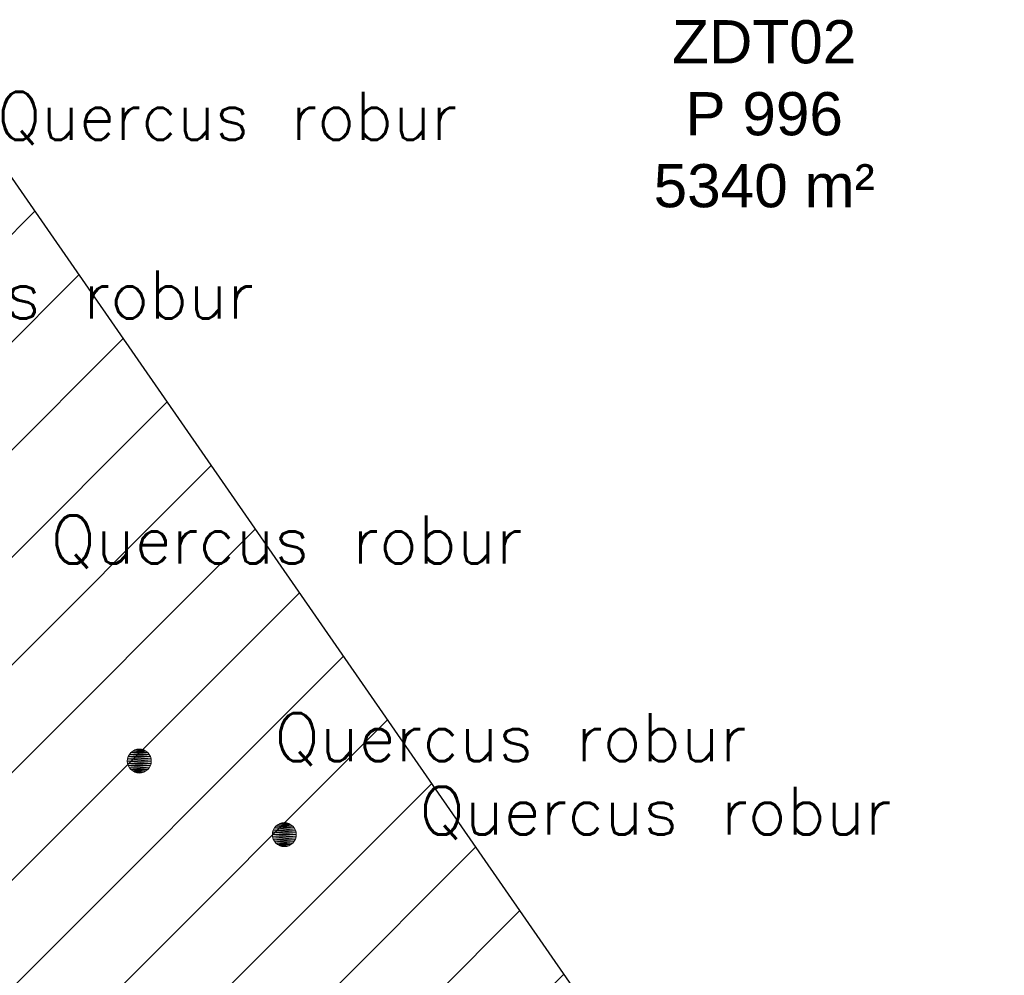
# Model space of a CAD drawing. Header units: metres. Extents: x 102852 to 106916, y 385458 to 392749.
# Tile 38 of 47: x 105008 to 105028, y 388310 to 388330. Entities that reach past the tile are written whole.
import ezdxf
from ezdxf.enums import TextEntityAlignment as Align

# ---------------------------------------------------------------- set-up
doc = ezdxf.new("R2010")
doc.units = ezdxf.units.M
for name, color, linetype, lineweight in [('0-BEPLANTING', 14, 'Continuous', 30), ('B-WE-GR-STRUIK-G', 90, 'Continuous', 13), ('B-WE-KG-GRENS-T18', 10, 'Continuous', 13), ('Bomen', 84, 'Continuous', 0), ('Boomsoort', 10, 'Continuous', 0), ('X-XX-AL-VERWIJZING-G', 7, 'Continuous', 13)]:
    doc.layers.add(name, color=color, linetype=linetype, lineweight=lineweight)
doc.styles.add('NLCS-ISO-T25', font='NLCS-ISO.ttf')
doc.styles.add('Style-txt', font='txt.shx')

# ---------------------------------------------------------------- blocks, each defined once
blk = doc.blocks.new('kadata_1')
at = {"layer": 'B-WE-KG-GRENS-T18', "insert": (105023.379, 388328.294), "char_height": 0.9, "attachment_point": 5, "style": 'NLCS-ISO-T25'}
blk.add_mtext('\\fArial|b0|i0|c00|p39;ZDT02\\PP 996\\P5340 m²', dxfattribs=at)
blk = doc.blocks.new('kadata_2')
at = {"layer": 'B-WE-KG-GRENS-T18', "insert": (105023.379, 388328.294), "char_height": 0.9, "attachment_point": 5, "style": 'NLCS-ISO-T25'}
blk.add_mtext('\\fArial|b0|i0|c00|p39;ZDT02\\PP 996\\P5340 m²', dxfattribs=at)
blk = doc.blocks.new('MPOLYGON_254')
at = {"layer": 'Bomen', "flags": 128}
for points in [[(105010.138, 388314.943), (105010.115, 388314.9), (105010.576, 388314.9)], [(105010.169, 388314.981), (105010.138, 388314.943), (105010.553, 388314.943)], [(105010.138, 388314.943), (105010.553, 388314.943), (105010.576, 388314.9)], [(105010.207, 388315.012), (105010.169, 388314.981), (105010.522, 388314.981)], [(105010.169, 388314.981), (105010.522, 388314.981), (105010.553, 388314.943)], [(105010.25, 388315.035), (105010.207, 388315.012), (105010.484, 388315.012)], [(105010.207, 388315.012), (105010.484, 388315.012), (105010.522, 388314.981)], [(105010.297, 388315.05), (105010.25, 388315.035), (105010.441, 388315.035)], [(105010.25, 388315.035), (105010.441, 388315.035), (105010.484, 388315.012)], [(105010.345, 388315.054), (105010.297, 388315.05), (105010.394, 388315.05)], [(105010.297, 388315.05), (105010.394, 388315.05), (105010.441, 388315.035)], [(105010.1, 388314.853), (105010.095, 388314.804), (105010.595, 388314.804)], [(105010.095, 388314.804), (105010.1, 388314.756), (105010.591, 388314.756)], [(105010.095, 388314.804), (105010.595, 388314.804), (105010.591, 388314.756)], [(105010.115, 388314.9), (105010.1, 388314.853), (105010.591, 388314.853)], [(105010.1, 388314.853), (105010.591, 388314.853), (105010.595, 388314.804)], [(105010.1, 388314.756), (105010.115, 388314.709), (105010.576, 388314.709)], [(105010.1, 388314.756), (105010.591, 388314.756), (105010.576, 388314.709)], [(105010.115, 388314.9), (105010.576, 388314.9), (105010.591, 388314.853)], [(105010.115, 388314.709), (105010.138, 388314.666), (105010.553, 388314.666)], [(105010.115, 388314.709), (105010.576, 388314.709), (105010.553, 388314.666)], [(105010.138, 388314.666), (105010.169, 388314.628), (105010.522, 388314.628)], [(105010.138, 388314.666), (105010.553, 388314.666), (105010.522, 388314.628)], [(105010.169, 388314.628), (105010.207, 388314.597), (105010.484, 388314.597)], [(105010.169, 388314.628), (105010.522, 388314.628), (105010.484, 388314.597)], [(105010.207, 388314.597), (105010.25, 388314.573), (105010.441, 388314.573)], [(105010.207, 388314.597), (105010.484, 388314.597), (105010.441, 388314.573)], [(105010.25, 388314.573), (105010.297, 388314.559), (105010.394, 388314.559)], [(105010.25, 388314.573), (105010.441, 388314.573), (105010.394, 388314.559)], [(105010.297, 388314.559), (105010.394, 388314.559), (105010.345, 388314.554)]]:
    blk.add_lwpolyline(points, close=True, dxfattribs=at)
at = {"layer": 'Bomen', "color": 74, "true_color": 0x55aa00, "flags": 128}
for points in [[(105010.115, 388314.9), (105010.138, 388314.943)], [(105010.138, 388314.943), (105010.169, 388314.981)], [(105010.169, 388314.981), (105010.207, 388315.012)], [(105010.207, 388315.012), (105010.25, 388315.035)], [(105010.25, 388315.035), (105010.297, 388315.05)], [(105010.297, 388315.05), (105010.345, 388315.054)], [(105010.345, 388315.054), (105010.394, 388315.05)], [(105010.394, 388315.05), (105010.441, 388315.035)], [(105010.441, 388315.035), (105010.484, 388315.012)], [(105010.484, 388315.012), (105010.522, 388314.981)], [(105010.522, 388314.981), (105010.553, 388314.943)], [(105010.553, 388314.943), (105010.576, 388314.9)], [(105010.095, 388314.804), (105010.1, 388314.853)], [(105010.1, 388314.756), (105010.095, 388314.804)], [(105010.1, 388314.853), (105010.115, 388314.9)], [(105010.115, 388314.709), (105010.1, 388314.756)], [(105010.576, 388314.9), (105010.591, 388314.853)], [(105010.591, 388314.756), (105010.576, 388314.709)], [(105010.591, 388314.853), (105010.595, 388314.804)], [(105010.595, 388314.804), (105010.591, 388314.756)], [(105010.138, 388314.666), (105010.115, 388314.709)], [(105010.169, 388314.628), (105010.138, 388314.666)], [(105010.207, 388314.597), (105010.169, 388314.628)], [(105010.25, 388314.573), (105010.207, 388314.597)], [(105010.297, 388314.559), (105010.25, 388314.573)], [(105010.345, 388314.554), (105010.297, 388314.559)], [(105010.394, 388314.559), (105010.345, 388314.554)], [(105010.441, 388314.573), (105010.394, 388314.559)], [(105010.484, 388314.597), (105010.441, 388314.573)], [(105010.522, 388314.628), (105010.484, 388314.597)], [(105010.553, 388314.666), (105010.522, 388314.628)], [(105010.576, 388314.709), (105010.553, 388314.666)]]:
    blk.add_lwpolyline(points, dxfattribs=at)
at = {"layer": 'Bomen'}
for points in [[(105010.138, 388314.943), (105010.115, 388314.9), (105010.576, 388314.9)], [(105010.169, 388314.981), (105010.138, 388314.943), (105010.553, 388314.943)], [(105010.138, 388314.943), (105010.553, 388314.943), (105010.576, 388314.9)], [(105010.207, 388315.012), (105010.169, 388314.981), (105010.522, 388314.981)], [(105010.169, 388314.981), (105010.522, 388314.981), (105010.553, 388314.943)], [(105010.25, 388315.035), (105010.207, 388315.012), (105010.484, 388315.012)], [(105010.207, 388315.012), (105010.484, 388315.012), (105010.522, 388314.981)], [(105010.297, 388315.05), (105010.25, 388315.035), (105010.441, 388315.035)], [(105010.25, 388315.035), (105010.441, 388315.035), (105010.484, 388315.012)], [(105010.345, 388315.054), (105010.297, 388315.05), (105010.394, 388315.05)], [(105010.297, 388315.05), (105010.394, 388315.05), (105010.441, 388315.035)], [(105010.1, 388314.853), (105010.095, 388314.804), (105010.595, 388314.804)], [(105010.115, 388314.9), (105010.1, 388314.853), (105010.591, 388314.853)], [(105010.1, 388314.853), (105010.591, 388314.853), (105010.595, 388314.804)], [(105010.115, 388314.9), (105010.576, 388314.9), (105010.591, 388314.853)]]:
    blk.add_solid(points, dxfattribs=at)
at = {"layer": 'Bomen', "extrusion": (0, 0, -1)}
for points in [[(-105010.095, 388314.804), (-105010.1, 388314.756), (-105010.591, 388314.756)], [(-105010.095, 388314.804), (-105010.595, 388314.804), (-105010.591, 388314.756)], [(-105010.1, 388314.756), (-105010.115, 388314.709), (-105010.576, 388314.709)], [(-105010.1, 388314.756), (-105010.591, 388314.756), (-105010.576, 388314.709)], [(-105010.115, 388314.709), (-105010.138, 388314.666), (-105010.553, 388314.666)], [(-105010.115, 388314.709), (-105010.576, 388314.709), (-105010.553, 388314.666)], [(-105010.138, 388314.666), (-105010.169, 388314.628), (-105010.522, 388314.628)], [(-105010.138, 388314.666), (-105010.553, 388314.666), (-105010.522, 388314.628)], [(-105010.169, 388314.628), (-105010.207, 388314.597), (-105010.484, 388314.597)], [(-105010.169, 388314.628), (-105010.522, 388314.628), (-105010.484, 388314.597)], [(-105010.207, 388314.597), (-105010.25, 388314.573), (-105010.441, 388314.573)], [(-105010.207, 388314.597), (-105010.484, 388314.597), (-105010.441, 388314.573)], [(-105010.25, 388314.573), (-105010.297, 388314.559), (-105010.394, 388314.559)], [(-105010.25, 388314.573), (-105010.441, 388314.573), (-105010.394, 388314.559)], [(-105010.297, 388314.559), (-105010.394, 388314.559), (-105010.345, 388314.554)]]:
    blk.add_solid(points, dxfattribs=at)
blk = doc.blocks.new('MPOLYGON_321')
at = {"layer": 'Bomen', "flags": 128}
for points in [[(105013.274, 388313.501), (105013.231, 388313.478), (105013.509, 388313.478)], [(105013.321, 388313.515), (105013.274, 388313.501), (105013.466, 388313.501)], [(105013.274, 388313.501), (105013.466, 388313.501), (105013.509, 388313.478)], [(105013.37, 388313.52), (105013.321, 388313.515), (105013.419, 388313.515)], [(105013.321, 388313.515), (105013.419, 388313.515), (105013.466, 388313.501)], [(105013.125, 388313.319), (105013.12, 388313.27), (105013.62, 388313.27)], [(105013.139, 388313.366), (105013.125, 388313.319), (105013.615, 388313.319)], [(105013.125, 388313.319), (105013.615, 388313.319), (105013.62, 388313.27)], [(105013.162, 388313.409), (105013.139, 388313.366), (105013.601, 388313.366)], [(105013.139, 388313.366), (105013.601, 388313.366), (105013.615, 388313.319)], [(105013.193, 388313.447), (105013.162, 388313.409), (105013.578, 388313.409)], [(105013.162, 388313.409), (105013.578, 388313.409), (105013.601, 388313.366)], [(105013.231, 388313.478), (105013.193, 388313.447), (105013.547, 388313.447)], [(105013.193, 388313.447), (105013.547, 388313.447), (105013.578, 388313.409)], [(105013.231, 388313.478), (105013.509, 388313.478), (105013.547, 388313.447)], [(105013.12, 388313.27), (105013.125, 388313.221), (105013.615, 388313.221)], [(105013.12, 388313.27), (105013.62, 388313.27), (105013.615, 388313.221)], [(105013.125, 388313.221), (105013.139, 388313.174), (105013.601, 388313.174)], [(105013.125, 388313.221), (105013.615, 388313.221), (105013.601, 388313.174)], [(105013.139, 388313.174), (105013.162, 388313.131), (105013.578, 388313.131)], [(105013.139, 388313.174), (105013.601, 388313.174), (105013.578, 388313.131)], [(105013.162, 388313.131), (105013.193, 388313.093), (105013.547, 388313.093)], [(105013.162, 388313.131), (105013.578, 388313.131), (105013.547, 388313.093)], [(105013.193, 388313.093), (105013.231, 388313.062), (105013.509, 388313.062)], [(105013.193, 388313.093), (105013.547, 388313.093), (105013.509, 388313.062)], [(105013.231, 388313.062), (105013.274, 388313.039), (105013.466, 388313.039)], [(105013.231, 388313.062), (105013.509, 388313.062), (105013.466, 388313.039)], [(105013.274, 388313.039), (105013.321, 388313.025), (105013.419, 388313.025)], [(105013.274, 388313.039), (105013.466, 388313.039), (105013.419, 388313.025)], [(105013.321, 388313.025), (105013.419, 388313.025), (105013.37, 388313.02)]]:
    blk.add_lwpolyline(points, close=True, dxfattribs=at)
at = {"layer": 'Bomen', "color": 74, "true_color": 0x55aa00, "flags": 128}
for points in [[(105013.231, 388313.478), (105013.274, 388313.501)], [(105013.274, 388313.501), (105013.321, 388313.515)], [(105013.321, 388313.515), (105013.37, 388313.52)], [(105013.37, 388313.52), (105013.419, 388313.515)], [(105013.419, 388313.515), (105013.466, 388313.501)], [(105013.466, 388313.501), (105013.509, 388313.478)], [(105013.12, 388313.27), (105013.125, 388313.319)], [(105013.125, 388313.319), (105013.139, 388313.366)], [(105013.139, 388313.366), (105013.162, 388313.409)], [(105013.162, 388313.409), (105013.193, 388313.447)], [(105013.193, 388313.447), (105013.231, 388313.478)], [(105013.509, 388313.478), (105013.547, 388313.447)], [(105013.547, 388313.447), (105013.578, 388313.409)], [(105013.578, 388313.409), (105013.601, 388313.366)], [(105013.601, 388313.366), (105013.615, 388313.319)], [(105013.615, 388313.319), (105013.62, 388313.27)], [(105013.125, 388313.221), (105013.12, 388313.27)], [(105013.139, 388313.174), (105013.125, 388313.221)], [(105013.162, 388313.131), (105013.139, 388313.174)], [(105013.193, 388313.093), (105013.162, 388313.131)], [(105013.231, 388313.062), (105013.193, 388313.093)], [(105013.547, 388313.093), (105013.509, 388313.062)], [(105013.578, 388313.131), (105013.547, 388313.093)], [(105013.601, 388313.174), (105013.578, 388313.131)], [(105013.615, 388313.221), (105013.601, 388313.174)], [(105013.62, 388313.27), (105013.615, 388313.221)], [(105013.274, 388313.039), (105013.231, 388313.062)], [(105013.321, 388313.025), (105013.274, 388313.039)], [(105013.37, 388313.02), (105013.321, 388313.025)], [(105013.419, 388313.025), (105013.37, 388313.02)], [(105013.466, 388313.039), (105013.419, 388313.025)], [(105013.509, 388313.062), (105013.466, 388313.039)]]:
    blk.add_lwpolyline(points, dxfattribs=at)
at = {"layer": 'Bomen'}
for points in [[(105013.274, 388313.501), (105013.231, 388313.478), (105013.509, 388313.478)], [(105013.321, 388313.515), (105013.274, 388313.501), (105013.466, 388313.501)], [(105013.274, 388313.501), (105013.466, 388313.501), (105013.509, 388313.478)], [(105013.37, 388313.52), (105013.321, 388313.515), (105013.419, 388313.515)], [(105013.321, 388313.515), (105013.419, 388313.515), (105013.466, 388313.501)], [(105013.125, 388313.319), (105013.12, 388313.27), (105013.62, 388313.27)], [(105013.139, 388313.366), (105013.125, 388313.319), (105013.615, 388313.319)], [(105013.125, 388313.319), (105013.615, 388313.319), (105013.62, 388313.27)], [(105013.162, 388313.409), (105013.139, 388313.366), (105013.601, 388313.366)], [(105013.139, 388313.366), (105013.601, 388313.366), (105013.615, 388313.319)], [(105013.193, 388313.447), (105013.162, 388313.409), (105013.578, 388313.409)], [(105013.162, 388313.409), (105013.578, 388313.409), (105013.601, 388313.366)], [(105013.231, 388313.478), (105013.193, 388313.447), (105013.547, 388313.447)], [(105013.193, 388313.447), (105013.547, 388313.447), (105013.578, 388313.409)], [(105013.231, 388313.478), (105013.509, 388313.478), (105013.547, 388313.447)]]:
    blk.add_solid(points, dxfattribs=at)
at = {"layer": 'Bomen', "extrusion": (0, 0, -1)}
for points in [[(-105013.12, 388313.27), (-105013.125, 388313.221), (-105013.615, 388313.221)], [(-105013.12, 388313.27), (-105013.62, 388313.27), (-105013.615, 388313.221)], [(-105013.125, 388313.221), (-105013.139, 388313.174), (-105013.601, 388313.174)], [(-105013.125, 388313.221), (-105013.615, 388313.221), (-105013.601, 388313.174)], [(-105013.139, 388313.174), (-105013.162, 388313.131), (-105013.578, 388313.131)], [(-105013.139, 388313.174), (-105013.601, 388313.174), (-105013.578, 388313.131)], [(-105013.162, 388313.131), (-105013.193, 388313.093), (-105013.547, 388313.093)], [(-105013.162, 388313.131), (-105013.578, 388313.131), (-105013.547, 388313.093)], [(-105013.193, 388313.093), (-105013.231, 388313.062), (-105013.509, 388313.062)], [(-105013.193, 388313.093), (-105013.547, 388313.093), (-105013.509, 388313.062)], [(-105013.231, 388313.062), (-105013.274, 388313.039), (-105013.466, 388313.039)], [(-105013.231, 388313.062), (-105013.509, 388313.062), (-105013.466, 388313.039)], [(-105013.274, 388313.039), (-105013.321, 388313.025), (-105013.419, 388313.025)], [(-105013.274, 388313.039), (-105013.466, 388313.039), (-105013.419, 388313.025)], [(-105013.321, 388313.025), (-105013.419, 388313.025), (-105013.37, 388313.02)]]:
    blk.add_solid(points, dxfattribs=at)

msp = doc.modelspace()

# ---------------------------------------------------------------- hatches: boundary and pattern name
at = {"layer": '0-BEPLANTING', "ltscale": 0.2}
h = msp.add_hatch(dxfattribs=at)
h.set_pattern_fill('ANSI31', color=256, scale=0.1, pattern_type=2)
h.set_pattern_definition([(45, (0, 0), (-1.122532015, 1.122532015), [])])
h.paths.add_polyline_path([(105065.737, 388136.462), (105067.35, 388138.352), (105071.351, 388142.347), (105071.081, 388142.576), (105072.148, 388141.63), (105101.068, 388172.737), (105108.535, 388185.584), (105118.803, 388203.572), (105116.556, 388206.183), (105105.283, 388216.058), (105068.962, 388247.964), (105041.039, 388272.612), (105028.48, 388284.381), (105012.706, 388305.132), (104993.469, 388321.613), (105005.563, 388330.004), (105028.796, 388296.517), (105043.871, 388275.93), (105049.991, 388269.913), (105088.319, 388237.582), (105113.464, 388214.082), (105118.301, 388210.551), (105121.361, 388206.818), (105120.522, 388203.662), (105101.899, 388171.82), (105076.595, 388144.271), (105049.734, 388115.215), (105008.947, 388153.16), (105008.619, 388152.827), (105008.36, 388153.037), (105010.81, 388155.895), (105014.58, 388152.596), (105014.956, 388153.014), (105031.58, 388138.45), (105031.007, 388137.708), (105033.349, 388135.83), (105049.124, 388121.946), (105062.799, 388137.552), (105063.537, 388138.393)])

# ---------------------------------------------------------------- linework, layer by layer
at = {"layer": 'B-WE-GR-STRUIK-G', "flags": 128}
msp.add_lwpolyline([(105005.563, 388330.004), (105028.796, 388296.517), (105043.871, 388275.93), (105049.991, 388269.913), (105088.319, 388237.582), (105113.464, 388214.082), (105118.301, 388210.551), (105121.361, 388206.818), (105120.522, 388203.662), (105101.899, 388171.82), (105096.52, 388166.341), (105076.595, 388144.271), (105049.734, 388115.215)], dxfattribs=at)
at = {"layer": 'Defpoints', "flags": 128}
msp.add_lwpolyline([(105005.563, 388330.004), (105028.796, 388296.517), (105043.871, 388275.93), (105049.991, 388269.913), (105088.319, 388237.582), (105113.464, 388214.082), (105118.301, 388210.551), (105121.361, 388206.818)], dxfattribs=at)
msp.add_lwpolyline([(105005.563, 388330.004), (105028.796, 388296.517), (105043.871, 388275.93), (105049.991, 388269.913), (105088.319, 388237.582), (105113.464, 388214.082), (105118.301, 388210.551), (105121.361, 388206.818)], dxfattribs=at)

# ---------------------------------------------------------------- block references
at = {"layer": 'Bomen', "rotation": 360}
for name in ['MPOLYGON_254', 'MPOLYGON_321']:
    msp.add_blockref(name, (0, 0, 0.134), dxfattribs=at)
at = {"layer": 'X-XX-AL-VERWIJZING-G', "rotation": 360}
for name in ['kadata_1', 'kadata_2']:
    msp.add_blockref(name, (0, 0), dxfattribs=at)

# ---------------------------------------------------------------- texts
at = {"layer": 'Boomsoort', "style": 'Style-txt'}
for p in [(105016.976, 388327.754, 0.134), (105012.737, 388324.03, 0.134), (105018.342, 388318.921, 0.134), (105023.012, 388314.804, 0.134), (105026.037, 388313.27, 0.134)]:
    msp.add_text('Quercus robur', height=1, dxfattribs=at).set_placement(p, align=Align.RIGHT)

doc.saveas('drawing.dxf')
